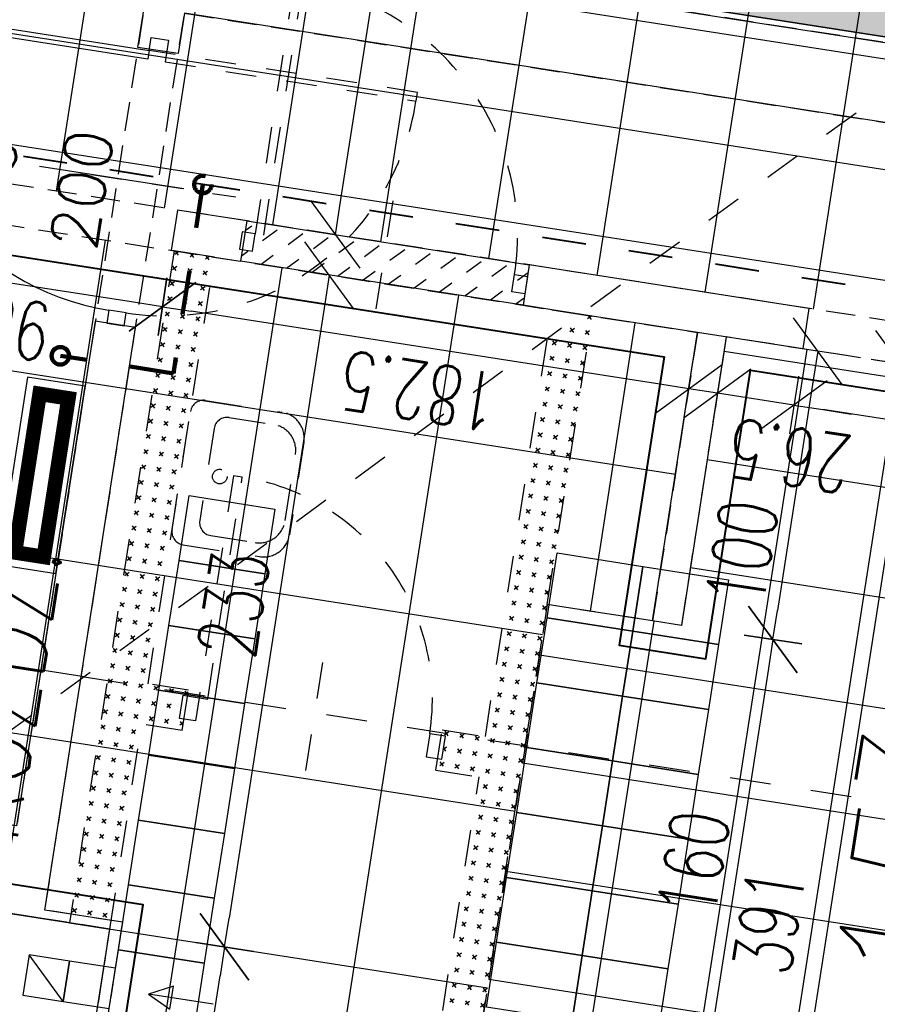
# Model space of a CAD drawing. Extents: x -38969 to 27108, y -24488 to 212598.
# Tile 230 of 256: x -7746 to -7452, y 40380 to 40717. Entities that reach past the tile are written whole.
import ezdxf
from ezdxf import colors
from ezdxf.entities.mleader import LeaderData, LeaderLine
from ezdxf.enums import TextEntityAlignment as Align
from ezdxf.math import Vec2, Vec3

# ---------------------------------------------------------------- set-up
doc = ezdxf.new("R2010")
doc.units = 0
doc.header["$LTSCALE"] = 100
doc.header["$MEASUREMENT"] = 0
for name, pattern in [('0.5_0.5', [1, 0.5, -0.5]), ('0.7_0.7', [1.4, 0.7, -0.7]), ('DASHED22', [0.15, 0.1, -0.05])]:
    doc.linetypes.add(name, pattern=pattern)
doc.layers.get('0').update_dxf_attribs({"linetype": 'CONTINUOUS'})
doc.layers.get('DEFPOINTS').update_dxf_attribs({"linetype": 'CONTINUOUS'})
for name, color, linetype in [('F_0-DIM', 6, 'CONTINUOUS'), ('F_0-MEBLE', 5, 'CONTINUOUS'), ('F_0-MUR', 3, 'CONTINUOUS'), ('F_0-MUR istn', 200, 'CONTINUOUS'), ('F_0-MUW', 1, 'CONTINUOUS'), ('F_0-MUW pochylnia do rozb', 1, 'CONTINUOUS'), ('F_0-NR POM', 3, 'CONTINUOUS'), ('F_0-POW', 123, 'DASHED22'), ('F_0-STOLARKA', 6, 'CONTINUOUS'), ('F_0-WENTYLACJA', 2, 'CONTINUOUS'), ('F_1-DIM100', 6, 'CONTINUOUS'), ('F_1-HAT', 6, 'CONTINUOUS'), ('F_1-mur', 3, 'CONTINUOUS'), ('F_1-MUR istn', 200, 'CONTINUOUS'), ('F_1-MUR wyburzany', 252, 'CONTINUOUS'), ('F_1-MUW', 1, 'CONTINUOUS'), ('F_1-MUW pochylnia do rozb', 1, 'CONTINUOUS'), ('F_1-NR POM', 3, 'CONTINUOUS'), ('F_1-PLYTKI', 140, 'CONTINUOUS'), ('F_1-POMOCNICZA', 2, 'CONTINUOUS'), ('F_1-POW', 2, 'DASHED22'), ('F_1-POW pos', 2, 'DASHED22'), ('F_1-sufit podw', 252, 'CONTINUOUS'), ('F_1-TXT', 123, 'CONTINUOUS'), ('F_1-WYKONCZENIE ŚCIANY', 140, 'CONTINUOUS'), ('t_1-TXT', 123, 'CONTINUOUS')]:
    doc.layers.add(name, color=color, linetype=linetype)
doc.layers.add('F_0-MUR wyburzany', color=7, linetype='CONTINUOUS', true_color=0x888b74)
doc.layers.add('F_0-zw', color=7, linetype='CONTINUOUS', true_color=0x2424ff)
doc.styles.add('ROMANS', font='ROMANS.shx', dxfattribs={"width": 0.8})
doc.styles.get("Standard").update_dxf_attribs({"font": 'romans.shx', "width": 0.7})
doc.linetypes.add('FENCELINE2', pattern='A,0.25,-0.1,[132,ltypeshp.shx,S=0.1,R=0,X=-0.1,Y=0],-0.1,1', length=1.45)
doc.dimstyles.new('DIM100', dxfattribs={"dimscale": 10, "dimtxt": 2, "dimasz": 1, "dimexe": 0, "dimexo": 0, "dimgap": 0.5, "dimtad": 1, "dimdec": 4, "dimrnd": 0.5, "dimdsep": 46, "dimtxsty": 'Standard', "dimblk1": 'TICK1', "dimblk2": 'TICK1', "dimsah": 1, "dimcen": 0, "dimse1": 1, "dimse2": 1, "dimclrd": 6, "dimclre": 6, "dimclrt": 123, "dimadec": 0, "dimazin": 0, "dimtfac": 1, "dimtdec": 4, "dimtmove": 2, "dimatfit": 3, "dimldrblk": 'TICK1', "dimfxl": 1, "dimtolj": 1, "dimarcsym": 0})

# ---------------------------------------------------------------- blocks, each defined once
blk = doc.blocks.new('TICK1')
at = {"color": 0}
for p, q in [((-1, -1), (1, 1)), ((0, -1), (0, 1)), ((0, 0), (-1, 0))]:
    blk.add_line(p, q, dxfattribs=at)
blk = doc.blocks.new('*D1580')
at = {"layer": 'DEFPOINTS', "color": 0}
for p in [(-7477.19, 40604.51), (-7379.37, 40589.27), (-7480.19, 40585.21)]:
    blk.add_point(p, dxfattribs=at)
at = {"layer": 'F_1-DIM100', "color": 6, "lineweight": -2, "transparency": 16777216}
blk.add_line((-7392.25, 40571.51), (-7470.31, 40583.67), dxfattribs=at)
at = {"layer": 'F_1-DIM100', "color": 6, "lineweight": -2, "transparency": 16777216, "xscale": 10, "yscale": 10, "zscale": 10}
for p, rotation in [((-7480.19, 40585.21), 171.1447089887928), ((-7382.37, 40569.97), 351.1447089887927)]:
    blk.add_blockref('TICK1', p, dxfattribs=dict(at, rotation=rotation))
at = {"layer": 'F_1-DIM100', "color": 123, "transparency": 16777216, "insert": (-7433.59, 40562.77), "char_height": 20, "attachment_point": 5, "rotation": 171.1447}
blk.add_mtext('\\A1;99', dxfattribs=at)
blk = doc.blocks.new('*D1581')
at = {"layer": 'DEFPOINTS', "color": 0}
for p in [(-7693.58, 40638.22), (-7696.58, 40618.93), (-7513.25, 40610.13)]:
    blk.add_point(p, dxfattribs=at)
at = {"layer": 'F_1-DIM100', "color": 6, "lineweight": -2, "transparency": 16777216}
blk.add_line((-7526.14, 40592.37), (-7686.7, 40617.39), dxfattribs=at)
at = {"layer": 'F_1-DIM100', "color": 6, "lineweight": -2, "transparency": 16777216, "xscale": 10, "yscale": 10, "zscale": 10}
for p, rotation in [((-7696.58, 40618.93), 171.1447089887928), ((-7516.26, 40590.83), 351.1447089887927)]:
    blk.add_blockref('TICK1', p, dxfattribs=dict(at, rotation=rotation))
at = {"layer": 'F_1-DIM100', "color": 123, "transparency": 16777216, "insert": (-7608.73, 40590.06), "char_height": 20, "attachment_point": 5, "rotation": 171.1447}
blk.add_mtext('\\A1;182.5', dxfattribs=at)
blk = doc.blocks.new('*D1582')
at = {"layer": 'DEFPOINTS', "color": 0}
for p in [(-7790.41, 40653.31), (-7693.58, 40638.22), (-7793.42, 40634.01)]:
    blk.add_point(p, dxfattribs=at)
at = {"layer": 'F_1-DIM100', "color": 6, "lineweight": -2, "transparency": 16777216}
blk.add_line((-7706.46, 40620.46), (-7783.53, 40632.47), dxfattribs=at)
at = {"layer": 'F_1-DIM100', "color": 6, "lineweight": -2, "transparency": 16777216, "xscale": 10, "yscale": 10, "zscale": 10}
for p, rotation in [((-7793.42, 40634.01), 171.1447089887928), ((-7696.58, 40618.93), 351.1447089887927)]:
    blk.add_blockref('TICK1', p, dxfattribs=dict(at, rotation=rotation))
at = {"layer": 'F_1-DIM100', "color": 123, "transparency": 16777216, "insert": (-7747.31, 40611.65), "char_height": 20, "attachment_point": 5, "rotation": 171.1447}
blk.add_mtext('\\A1;98', dxfattribs=at)
blk = doc.blocks.new('*D1618')
at = {"layer": 'DEFPOINTS', "color": 0}
for p in [(-7927.48, 40897.32), (-7936.18, 40841.48), (-6639.02, 40696.58)]:
    blk.add_point(p, dxfattribs=at)
at = {"layer": 'F_1-DIM100', "color": 6, "lineweight": -2, "transparency": 16777216}
blk.add_line((-6657.6, 40642.28), (-7926.3, 40839.94), dxfattribs=at)
at = {"layer": 'F_1-DIM100', "color": 6, "lineweight": -2, "transparency": 16777216, "xscale": 10, "yscale": 10, "zscale": 10}
for p, rotation in [((-7936.18, 40841.48), 171.1447089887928), ((-6647.72, 40640.74), 351.1447089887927)]:
    blk.add_blockref('TICK1', p, dxfattribs=dict(at, rotation=rotation))
at = {"layer": 'F_1-DIM100', "color": 123, "transparency": 16777216, "insert": (-7294.26, 40726.29), "char_height": 20, "attachment_point": 5, "rotation": 171.1447}
blk.add_mtext('\\A1;1304', dxfattribs=at)
blk = doc.blocks.new('*D1620')
at = {"layer": 'DEFPOINTS', "color": 0}
for p in [(-7714.62, 40405.69), (-7675.32, 40399.57), (-7731.56, 40297)]:
    blk.add_point(p, dxfattribs=at)
at = {"layer": 'F_1-DIM100', "color": 6, "lineweight": -2, "transparency": 16777216}
blk.add_line((-7690.72, 40300.76), (-7676.86, 40389.69), dxfattribs=at)
at = {"layer": 'F_1-DIM100', "color": 6, "lineweight": -2, "transparency": 16777216, "xscale": 10, "yscale": 10, "zscale": 10}
for p, rotation in [((-7675.32, 40399.57), 81.14470898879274), ((-7692.26, 40290.88), 261.1447089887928)]:
    blk.add_blockref('TICK1', p, dxfattribs=dict(at, rotation=rotation))
at = {"layer": 'F_1-DIM100', "color": 123, "transparency": 16777216, "insert": (-7698.61, 40347.53), "char_height": 20, "attachment_point": 5, "rotation": 81.1447}
blk.add_mtext('\\A1;110', dxfattribs=at)
blk = doc.blocks.new('*D1621')
at = {"layer": 'DEFPOINTS', "color": 0}
for p in [(-7636, 40851.91), (-7605.59, 40847.17), (-7667.71, 40648.36)]:
    blk.add_point(p, dxfattribs=at)
at = {"layer": 'F_1-DIM100', "color": 6, "lineweight": -2, "transparency": 16777216}
blk.add_line((-7635.76, 40653.5), (-7607.13, 40837.29), dxfattribs=at)
at = {"layer": 'F_1-DIM100', "color": 6, "lineweight": -2, "transparency": 16777216, "xscale": 10, "yscale": 10, "zscale": 10}
for p, rotation in [((-7605.59, 40847.17), 81.14470898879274), ((-7637.3, 40643.62), 261.1447089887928)]:
    blk.add_blockref('TICK1', p, dxfattribs=dict(at, rotation=rotation))
at = {"layer": 'F_1-DIM100', "color": 123, "transparency": 16777216, "insert": (-7636.27, 40747.7), "char_height": 20, "attachment_point": 5, "rotation": 81.1447}
blk.add_mtext('\\A1;206', dxfattribs=at)
blk = doc.blocks.new('*D1624')
at = {"layer": 'DEFPOINTS', "color": 0}
for p in [(-7549.32, 40615.75), (-7443.82, 40599.31), (-7609.51, 40229.41)]:
    blk.add_point(p, dxfattribs=at)
at = {"layer": 'F_1-DIM100', "color": 6, "lineweight": -2, "transparency": 16777216}
blk.add_line((-7502.47, 40222.85), (-7445.36, 40589.43), dxfattribs=at)
at = {"layer": 'F_1-DIM100', "color": 6, "lineweight": -2, "transparency": 16777216, "xscale": 10, "yscale": 10, "zscale": 10}
for p, rotation in [((-7443.82, 40599.31), 81.14470898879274), ((-7504.01, 40212.97), 261.1447089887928)]:
    blk.add_blockref('TICK1', p, dxfattribs=dict(at, rotation=rotation))
at = {"layer": 'F_1-DIM100', "color": 123, "transparency": 16777216, "insert": (-7488.74, 40408.45), "char_height": 20, "attachment_point": 5, "rotation": 81.1447}
blk.add_mtext('\\A1;391', dxfattribs=at)
blk = doc.blocks.new('DR_SYMB')
blk.add_attdef('SZER', text='', height=9).set_placement((0, 4), align=Align.CENTER)
blk.add_attdef('SYMB1', text='', height=11).set_placement((-29, 0), align=Align.MIDDLE_RIGHT)
blk.add_attdef('SYMB2', text='', height=11).set_placement((29, 0), align=Align.MIDDLE_LEFT)
blk.add_attdef('WYS', text='', height=9).set_placement((0, -4), align=Align.TOP_CENTER)
blk = doc.blocks.new('*D1686')
at = {"layer": 'DEFPOINTS', "color": 0}
for p in [(-7513.25, 40610.13), (-7528.65, 40511.32), (-7487.41, 40504.9)]:
    blk.add_point(p, dxfattribs=at)
at = {"layer": 'F_1-DIM100', "color": 6, "lineweight": -2, "transparency": 16777216}
blk.add_line((-7473.55, 40593.82), (-7485.87, 40514.78), dxfattribs=at)
at = {"layer": 'F_1-DIM100', "color": 6, "lineweight": -2, "transparency": 16777216, "xscale": 10, "yscale": 10, "zscale": 10}
for p, rotation in [((-7472.01, 40603.7), 81.14470898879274), ((-7487.41, 40504.9), 261.1447089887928)]:
    blk.add_blockref('TICK1', p, dxfattribs=dict(at, rotation=rotation))
at = {"layer": 'F_1-DIM100', "color": 123, "transparency": 16777216, "insert": (-7497.97, 40534.55), "char_height": 20, "attachment_point": 5, "rotation": 81.1447}
blk.add_mtext('\\A1;100', dxfattribs=at)
blk = doc.blocks.new('*D1687')
at = {"layer": 'DEFPOINTS', "color": 0}
for p in [(-7528.65, 40511.32), (-7589.35, 40358.8), (-7512.04, 40346.75)]:
    blk.add_point(p, dxfattribs=at)
at = {"layer": 'F_1-DIM100', "color": 6, "lineweight": -2, "transparency": 16777216}
blk.add_line((-7488.94, 40495.01), (-7510.5, 40356.63), dxfattribs=at)
at = {"layer": 'F_1-DIM100', "color": 6, "lineweight": -2, "transparency": 16777216, "xscale": 10, "yscale": 10, "zscale": 10}
for p, rotation in [((-7487.41, 40504.9), 81.14470898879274), ((-7512.04, 40346.75), 261.1447089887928)]:
    blk.add_blockref('TICK1', p, dxfattribs=dict(at, rotation=rotation))
at = {"layer": 'F_1-DIM100', "color": 123, "transparency": 16777216, "insert": (-7514.55, 40428.13), "char_height": 20, "attachment_point": 5, "rotation": 81.1447}
blk.add_mtext('\\A1;160', dxfattribs=at)
blk = doc.blocks.new('*D1688')
at = {"layer": 'DEFPOINTS', "color": 0}
for p in [(-7503.37, 40608.59), (-7477.19, 40604.51), (-7506.38, 40589.29)]:
    blk.add_point(p, dxfattribs=at)
at = {"layer": 'F_1-DIM100', "color": 6, "lineweight": -2, "transparency": 16777216}
for p, q in [((-7516.26, 40590.83), (-7526.14, 40592.37)), ((-7480.19, 40585.21), (-7506.38, 40589.29)), ((-7470.31, 40583.67), (-7460.43, 40582.13))]:
    blk.add_line(p, q, dxfattribs=at)
at = {"layer": 'F_1-DIM100', "color": 6, "lineweight": -2, "transparency": 16777216, "xscale": 10, "yscale": 10, "zscale": 10}
for p, rotation in [((-7506.38, 40589.29), 351.1447089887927), ((-7480.19, 40585.21), 171.1447089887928)]:
    blk.add_blockref('TICK1', p, dxfattribs=dict(at, rotation=rotation))
at = {"layer": 'F_1-DIM100', "color": 123, "transparency": 16777216, "insert": (-7481.65, 40567.73), "char_height": 20, "attachment_point": 5, "rotation": 171.1447}
blk.add_mtext('\\A1;26.5', dxfattribs=at)
blk = doc.blocks.new('*D1689')
at = {"layer": 'DEFPOINTS', "color": 0}
for p in [(-7678.76, 40635.91), (-7714.62, 40405.69), (-7675.32, 40399.57)]:
    blk.add_point(p, dxfattribs=at)
at = {"layer": 'F_1-DIM100', "color": 6, "lineweight": -2, "transparency": 16777216}
blk.add_line((-7640.99, 40619.91), (-7673.78, 40409.45), dxfattribs=at)
at = {"layer": 'F_1-DIM100', "color": 6, "lineweight": -2, "transparency": 16777216, "xscale": 10, "yscale": 10, "zscale": 10}
for p, rotation in [((-7639.45, 40629.79), 81.14470898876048), ((-7675.32, 40399.57), 261.1447089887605)]:
    blk.add_blockref('TICK1', p, dxfattribs=dict(at, rotation=rotation))
at = {"layer": 'F_1-DIM100', "color": 123, "transparency": 16777216, "insert": (-7672.21, 40516.99), "char_height": 20, "attachment_point": 5, "rotation": 81.1447}
blk.add_mtext('\\A1;233', dxfattribs=at)
blk = doc.blocks.new('*D1757')
at = {"layer": 'DEFPOINTS', "color": 0}
for p in [(-7691.09, 40797.07), (-7698.69, 40748.32), (-6960.59, 40633.33)]:
    blk.add_point(p, dxfattribs=at)
at = {"layer": 'F_0-DIM', "color": 6, "lineweight": -2, "transparency": 16777216}
blk.add_line((-6962.88, 40683.62), (-7681.21, 40795.53), dxfattribs=at)
at = {"layer": 'F_0-DIM', "color": 6, "lineweight": -2, "transparency": 16777216, "xscale": 10, "yscale": 10, "zscale": 10}
for p, rotation in [((-7691.09, 40797.07), 171.1447089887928), ((-6953, 40682.08), 351.1447089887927)]:
    blk.add_blockref('TICK1', p, dxfattribs=dict(at, rotation=rotation))
at = {"layer": 'F_0-DIM', "color": 123, "transparency": 16777216, "insert": (-7324.36, 40724.76), "char_height": 20, "attachment_point": 5, "rotation": 171.1447}
blk.add_mtext('\\A1;747', dxfattribs=at)
blk = doc.blocks.new('*D1759')
at = {"layer": 'DEFPOINTS', "color": 0}
for p in [(-7698.69, 40748.32), (-7805.8, 40450.26), (-7746.56, 40441.03)]:
    blk.add_point(p, dxfattribs=at)
at = {"layer": 'F_0-DIM', "color": 6, "lineweight": -2, "transparency": 16777216}
blk.add_line((-7759.46, 40747.67), (-7804.26, 40460.14), dxfattribs=at)
at = {"layer": 'F_0-DIM', "color": 6, "lineweight": -2, "transparency": 16777216, "xscale": 10, "yscale": 10, "zscale": 10}
for p, rotation in [((-7757.92, 40757.55), 81.14470898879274), ((-7805.8, 40450.26), 261.1447089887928)]:
    blk.add_blockref('TICK1', p, dxfattribs=dict(at, rotation=rotation))
at = {"layer": 'F_0-DIM', "color": 123, "transparency": 16777216, "insert": (-7796.68, 40606.21), "char_height": 20, "attachment_point": 5, "rotation": 81.1447}
blk.add_mtext('\\A1;311', dxfattribs=at)
blk = doc.blocks.new('DR_1190L1')
at = {"color": 7}
blk.add_line((-15, 45), (35, 45), dxfattribs=at)
blk.add_lwpolyline([(4, 0), (4, 3), (91, 3), (91, 0), (4, 0)])
blk.add_arc((4, 3), 87, 0, 90, dxfattribs=at)

msp = doc.modelspace()

# ---------------------------------------------------------------- hatches: boundary and pattern name
at = {"layer": 'F_1-HAT', "ltscale": 4}
h = msp.add_hatch(dxfattribs=at)
h.set_pattern_fill('DASH', color=256, scale=50, angle=135, style=0)
h.set_pattern_definition([(216.14471, (-5007.3667, 35088.722), (-1.360645, -8.7334784), [6.25, -6.25])])
h.paths.add_polyline_path([(-7667.70784, 40648.36107), (-7669.86299, 40634.52795), (-7573.03112, 40619.44188), (-7570.87597, 40633.27501)])
at = {"layer": 'F_1-MUR wyburzany'}
h = msp.add_hatch(dxfattribs=at)
h.set_pattern_fill('CROSS', color=256, scale=15, angle=45, style=0)
h.set_pattern_definition([(126.14471, (-5339.197, 36819.0257), (-5.240087, 0.816387), [1.875, -5.625]), (216.14471, (-5338.993, 36820.3357), (-0.816387, -5.240087), [1.875, -5.625])])
h.paths.add_polyline_path([(-7692.58884, 40638.06855), (-7714.29429, 40498.74923), (-7698.30602, 40510.4272), (-7678.75571, 40635.9134)])
h.paths.add_polyline_path([(-7714.29429, 40498.74923), (-7728.45672, 40407.84584), (-7714.6236, 40405.69069), (-7703.6939, 40475.84439), (-7689.86077, 40473.68924), (-7689.24502, 40477.64156), (-7690.72714, 40477.87247), (-7689.49562, 40485.77711), (-7688.0135, 40485.54621), (-7687.70562, 40487.52237), (-7701.53875, 40489.67752), (-7698.30602, 40510.4272)])
h.paths.add_polyline_path([(-7603.18226, 40360.95223), (-7589.34914, 40358.79708), (-7549.31719, 40615.74734), (-7553.26952, 40616.36309), (-7564.68971, 40608.02169), (-7585.93335, 40471.66661), (-7600.75456, 40473.9757), (-7601.06243, 40471.99954), (-7599.58031, 40471.76863), (-7600.81183, 40463.86399), (-7602.29395, 40464.09489), (-7602.90971, 40460.14257), (-7588.0885, 40457.83348)])
at = {"layer": 'F_1-PLYTKI'}
h = msp.add_hatch(dxfattribs=at)
h.set_pattern_fill('ANSI37', color=5, scale=300, angle=45)
h.set_pattern_definition([(171.1447, (-2226.997, 44330.714), (-5.77273, -37.05301), []), (261.1447, (-2226.997, 44330.714), (37.05301, -5.77273), [])])
h.paths.add_polyline_path([(-7927.48, 40897.31774), (-7959.19152, 40693.7732), (-6970.12315, 40539.67984), (-7016.70657, 40240.6781), (-7080.95953, 39828.26203), (-6781.57121, 39781.61839), (-6639.02331, 40696.58074)])
h = msp.add_hatch(dxfattribs=at)
h.set_pattern_fill('ANSI37', color=256, scale=490, angle=45)
h.set_pattern_definition([(171.145, (-7752.02, 40411.517), (-9.429, -60.52), []), (261.145, (-7752.02, 40411.517), (60.52, -9.429), [])])
h.paths.add_polyline_path([(-7961.34667, 40679.94007), (-7513.25226, 40610.12855), (-7528.6539, 40511.27113), (-7564.71883, 40516.88992), (-7602.13731, 40276.83874), (-7731.55693, 40297.00186), (-7714.6236, 40405.69069), (-7752.01947, 40411.51684), (-7779.57462, 40234.65047), (-8024.92089, 40272.87455)])
h = msp.add_hatch(dxfattribs=at)
h.set_pattern_fill('ANSI37', color=5, scale=300, angle=45)
h.set_pattern_definition([(171.1447, (-7298.985, 21519.59), (-5.77273, -37.05301), []), (261.1447, (-7298.985, 21519.59), (37.05301, -5.77273), [])])
h.paths.add_polyline_path([(-7503.3716, 40608.58918), (-7518.77323, 40509.73176), (-7564.71883, 40516.88992), (-7609.50751, 40229.40794), (-7369.404, 40192.00067), (-7309.21368, 40578.34006)])
at = {"layer": 'F_1-sufit podw'}
h = msp.add_hatch(dxfattribs=at)
h.set_pattern_fill('FLEX', color=10, scale=50, style=0)
h.set_pattern_definition([(81.14471, (-7298.985, 21519.59), (-12.351004, 1.924243), [12.5, -12.5]), (126.14471, (-7297.06, 21531.942), (-12.3510036, 1.9242427), [3.125, -11.4276695, 3.125, -17.6776695])])
h.paths.add_polyline_path([(-8502.92287, 40607.6989), (-8507.54105, 40578.05649), (-8487.20296, 40574.88789), (-8482.58478, 40604.5303)])
h.paths.add_polyline_path([(-8532.56528, 40612.31708), (-8524.09861, 40666.6615), (-8494.4562, 40662.04332), (-8502.92287, 40607.6989)])
h.paths.add_polyline_path([(-8460.58953, 40879.42098), (-8452.12286, 40933.7654), (-8481.76527, 40938.38358), (-8490.23194, 40884.03916)])
h.paths.add_polyline_path([(-8452.12286, 40933.7654), (-8447.50468, 40963.40781), (-8427.16659, 40960.2392), (-8431.78477, 40930.59679)])
h.paths.add_polyline_path([(-8120.94415, 40912.53083), (-8125.56233, 40882.88842), (-8079.61659, 40875.73024), (-8074.99841, 40905.37265)])
h.paths.add_polyline_path([(-8079.61659, 40875.73024), (-8105.47842, 40709.73275), (-8075.83601, 40705.11457), (-8049.97419, 40871.11206)])
h.paths.add_polyline_path([(-8054.90232, 40836.2046), (-8059.5205, 40806.56219), (-8043.71122, 40804.09916), (-8039.09303, 40833.74157)])
h.paths.add_polyline_path([(-6764.64547, 40604.82524), (-6760.02729, 40634.46765), (-7882.33995, 40809.31999), (-7886.95813, 40779.67759)])
h.paths.add_polyline_path([(-6849.07217, 39868.03957), (-6735.00307, 40600.20706), (-6764.64547, 40604.82524), (-6878.71458, 39872.65775)])
h.paths.add_polyline_path([(-6998.94126, 39100.96704), (-6903.03701, 39716.54106), (-6873.3946, 39711.92288), (-6969.29886, 39096.34886)])
h.paths.add_polyline_path([(-7436.39506, 39169.1208), (-7441.01324, 39139.47839), (-7003.55945, 39071.32464), (-6998.94126, 39100.96704)])
h.paths.add_polyline_path([(-7470.65565, 39144.09657), (-7501.59748, 38945.49243), (-7471.95507, 38940.87425), (-7441.01324, 39139.47839)])

# ---------------------------------------------------------------- linework, layer by layer
at = {"layer": 'F_0-MEBLE'}
for points in [[(-7661.52812, 40527.38079), (-7690.90344, 40531.95736), (-7687.4398, 40554.18917), (-7658.06448, 40549.6126)], [(-7664.99175, 40505.14898), (-7694.36708, 40509.72556), (-7690.90344, 40531.95736), (-7661.52812, 40527.38079)], [(-7535.42758, 40507.73477), (-7564.80291, 40512.31134), (-7561.33927, 40534.54315), (-7531.96395, 40529.96658)], [(-7506.05226, 40503.1582), (-7535.42758, 40507.73477), (-7531.96395, 40529.96658), (-7502.58862, 40525.39001)], [(-7538.89122, 40485.50297), (-7568.26654, 40490.07954), (-7564.80291, 40512.31134), (-7535.42758, 40507.73477)], [(-7668.45539, 40482.91718), (-7697.83071, 40487.49375), (-7694.36708, 40509.72556), (-7664.99175, 40505.14898)], [(-7509.5159, 40480.92639), (-7538.89122, 40485.50297), (-7535.42758, 40507.73477), (-7506.05226, 40503.1582)], [(-7542.35486, 40463.27116), (-7571.73018, 40467.84773), (-7568.26654, 40490.07954), (-7538.89122, 40485.50297)], [(-7671.91903, 40460.68537), (-7701.29435, 40465.26194), (-7697.83071, 40487.49375), (-7668.45539, 40482.91718)], [(-7512.97953, 40458.69459), (-7542.35486, 40463.27116), (-7538.89122, 40485.50297), (-7509.5159, 40480.92639)], [(-7545.81849, 40441.03935), (-7575.19382, 40445.61593), (-7571.73018, 40467.84773), (-7542.35486, 40463.27116)], [(-7675.38266, 40438.45356), (-7704.75799, 40443.03014), (-7701.29435, 40465.26194), (-7671.91903, 40460.68537)], [(-7516.44317, 40436.46278), (-7545.81849, 40441.03935), (-7542.35486, 40463.27116), (-7512.97953, 40458.69459)], [(-7549.28213, 40418.80755), (-7578.65745, 40423.38412), (-7575.19382, 40445.61593), (-7545.81849, 40441.03935)], [(-7678.8463, 40416.22176), (-7708.22163, 40420.79833), (-7704.75799, 40443.03014), (-7675.38266, 40438.45356)], [(-7519.90681, 40414.23098), (-7549.28213, 40418.80755), (-7545.81849, 40441.03935), (-7516.44317, 40436.46278)], [(-7682.30994, 40393.98995), (-7711.68526, 40398.56652), (-7708.22163, 40420.79833), (-7678.8463, 40416.22176)], [(-7552.74577, 40396.57574), (-7582.12109, 40401.15231), (-7578.65745, 40423.38412), (-7549.28213, 40418.80755)], [(-7523.37044, 40391.99917), (-7552.74577, 40396.57574), (-7549.28213, 40418.80755), (-7519.90681, 40414.23098)], [(-7556.2094, 40374.34393), (-7585.58473, 40378.92051), (-7582.12109, 40401.15231), (-7552.74577, 40396.57574)], [(-7685.77358, 40371.75815), (-7715.1489, 40376.33472), (-7711.68526, 40398.56652), (-7682.30994, 40393.98995)], [(-7526.83408, 40369.76736), (-7556.2094, 40374.34393), (-7552.74577, 40396.57574), (-7523.37044, 40391.99917)]]:
    msp.add_lwpolyline(points, close=True, dxfattribs=at)
at = {"layer": 'F_0-MUR', "color": 10, "linetype": '0.5_0.5', "const_width": 5}
msp.add_lwpolyline([(-7737.26539, 40533.19598), (-7728.79872, 40587.5404), (-7738.67952, 40589.07979), (-7747.14619, 40534.73538)], close=True, dxfattribs=at)
at = {"layer": 'F_0-MUR istn'}
for p, q in [((-7705.00074, 40707.81054), (-7698.68923, 40748.32183)), ((-7698.68923, 40748.32183), (-6960.59325, 40633.32909)), ((-7689.01247, 40719.48851), (-7691.16762, 40705.65539)), ((-6990.4397, 40610.65334), (-7689.01247, 40719.48851)), ((-7691.16762, 40705.65539), (-7705.00074, 40707.81054)), ((-7719.62499, 40613.94291), (-7746.56438, 40441.02886)), ((-7705.79186, 40611.78776), (-7719.62499, 40613.94291)), ((-7736.88762, 40412.19554), (-7705.79186, 40611.78776)), ((-7710.20946, 40408.03918), (-7736.88762, 40412.19554)), ((-7712.67249, 40392.22989), (-7710.20946, 40408.03918))]:
    msp.add_line(p, q, dxfattribs=at)
at = {"layer": 'F_0-MUR wyburzany', "linetype": '0.7_0.7', "ltscale": 0.15}
for p, q in [((-7695.19691, 40705.7771), (-7695.65873, 40702.81286)), ((-7609.23392, 40692.38437), (-7695.19691, 40705.7771)), ((-7695.65873, 40702.81286), (-7609.69574, 40689.42013)), ((-7609.69574, 40689.42013), (-7609.23392, 40692.38437)), ((-7720.89771, 40664.23834), (-7671.49369, 40656.54137))]:
    msp.add_line(p, q, dxfattribs=at)
msp.add_arc((-7695.65873, 40702.81286), 87, 261.144709, 351.144709, dxfattribs=at)
at = {"layer": 'F_0-MUW'}
msp.add_line((-7730.63692, 40380.8598), (-7742.3149, 40396.84807), dxfattribs=at)
msp.add_lwpolyline([(-7733.09469, 40527.48589), (-7723.08862, 40591.7111), (-7742.85023, 40594.78989), (-7752.85629, 40530.56467)], close=True, dxfattribs=at)
at = {"layer": 'F_0-MUW', "linetype": 'Continuous'}
for points in [[(-7742.3149, 40396.84807), (-7744.47005, 40383.01495), (-7730.63692, 40380.8598), (-7728.48177, 40394.69292)], [(-7728.48177, 40394.69292), (-7730.63692, 40380.8598), (-7714.82764, 40378.39677), (-7712.67249, 40392.22989)]]:
    msp.add_lwpolyline(points, close=True, dxfattribs=at)
at = {"layer": 'F_0-MUW pochylnia do rozb', "color": 253, "linetype": '0.5_0.5', "ltscale": 0.25, "true_color": 0x9b9897}
msp.add_lwpolyline([(-7418.51119, 40714.79172), (-7879.31614, 40378.21588), (-7909.03596, 40187.45532), (-7693.41055, 39892.24323)], dxfattribs=at)
at = {"layer": 'F_0-POW', "color": 1}
for points in [[(-7996.5487, 40479.97553), (-7917.42384, 40987.8488), (-6929.34355, 40833.90939), (-6876.69627, 41171.83284), (-6684.02061, 41141.81466), (-6926.47519, 39585.5882), (-7119.15085, 39615.60639), (-6960.59325, 40633.32909), (-7698.68923, 40748.32183), (-7746.56438, 40441.02886)], [(-7736.88762, 40412.19554), (-7689.01247, 40719.48851), (-6990.4397, 40610.65334), (-7028.00092, 40369.56175), (-7041.83404, 40371.71691), (-7080.93465, 40120.74451), (-7747.88885, 40224.65362), (-7743.88642, 40250.3437), (-7761.67187, 40253.11461), (-7747.81732, 40342.04184), (-7721.13915, 40337.88548), (-7710.20946, 40408.03918)]]:
    msp.add_lwpolyline(points, close=True, dxfattribs=at)
at = {"layer": 'F_0-STOLARKA'}
for points in [[(-7694.50418, 40710.22347), (-7695.19691, 40705.7771), (-7701.12539, 40706.70074), (-7700.43266, 40711.1471)], [(-7709.74418, 40612.40352), (-7709.05146, 40616.84988), (-7714.97994, 40617.77351), (-7715.67267, 40613.32715)]]:
    msp.add_lwpolyline(points, close=True, dxfattribs=at)
at = {"layer": 'F_0-WENTYLACJA', "ltscale": 0.15}
msp.add_lwpolyline([(-7679.15844, 40379.92408), (-7701.34206, 40383.38021), (-7694.05317, 40378.19637), (-7692.82166, 40386.10101), (-7701.34206, 40383.38021)], dxfattribs=at)
at = {"layer": 'F_0-zw', "color": 172, "linetype": '0.5_0.5', "lineweight": 100, "ltscale": 0.3, "true_color": 0x0606e5}
msp.add_lwpolyline([(-7682.74031, 40660.82371), (-7692.82694, 40596.08136), (-7731.58757, 40602.12013)], dxfattribs=at)
msp.add_circle((-7682.74031, 40660.82371), 3, dxfattribs=at)
at = {"layer": 'F_0-zw', "color": 172, "lineweight": 100, "true_color": 0x0606e5}
msp.add_circle((-7731.58757, 40602.12013), 3, dxfattribs=at)
at = {"layer": 'F_1-mur'}
for p, q in [((-7667.70784, 40648.36107), (-7570.87597, 40633.27501)), ((-7678.75571, 40635.9134), (-7692.58884, 40638.06855)), ((-7573.03112, 40619.44188), (-7669.86299, 40634.52795)), ((-7549.31719, 40615.74734), (-7563.15032, 40617.90249))]:
    msp.add_line(p, q, dxfattribs=at)
for points in [[(-7503.3716, 40608.58918), (-7518.77323, 40509.73176), (-7528.6539, 40511.27113), (-7513.25226, 40610.12855)], [(-7728.45672, 40407.84584), (-7714.6236, 40405.69069)]]:
    msp.add_lwpolyline(points, dxfattribs=at)
at = {"layer": 'F_1-MUR istn'}
for p, q in [((-7691.42176, 40652.05562), (-7693.57692, 40638.22249)), ((-7667.70784, 40648.36107), (-7691.42176, 40652.05562)), ((-7667.70784, 40648.36107), (-7669.86299, 40634.52795)), ((-7692.58884, 40638.06855), (-7693.57692, 40638.22249)), ((-7678.75571, 40635.9134), (-7669.86299, 40634.52795)), ((-7570.87597, 40633.27501), (-7573.03112, 40619.44188)), ((-7475.03218, 40618.34288), (-7570.87597, 40633.27501)), ((-7563.15032, 40617.90249), (-7573.03112, 40619.44188)), ((-7475.03218, 40618.34288), (-7477.18733, 40604.50976)), ((-7477.18733, 40604.50976), (-7549.31719, 40615.74734)), ((-7728.45672, 40407.84584), (-7752.17065, 40411.54039)), ((-7728.63208, 40315.77539), (-7714.6236, 40405.69069))]:
    msp.add_line(p, q, dxfattribs=at)
at = {"layer": 'F_1-MUW'}
msp.add_line((-7730.63692, 40380.8598), (-7742.3149, 40396.84807), dxfattribs=at)
at = {"layer": 'F_1-MUW', "linetype": 'Continuous'}
msp.add_lwpolyline([(-7742.3149, 40396.84807), (-7744.47005, 40383.01495), (-7730.63692, 40380.8598), (-7728.48177, 40394.69292)], close=True, dxfattribs=at)
at = {"layer": 'F_1-MUW pochylnia do rozb', "color": 253, "linetype": '0.5_0.5', "ltscale": 0.25, "true_color": 0x9b9897}
for p, q in [((-7651.47258, 40729.83295), (-7664.86531, 40643.86996)), ((-7661.90107, 40643.40814), (-7648.50834, 40729.37113)), ((-7623.32655, 40618.16916), (-7615.62958, 40667.57318)), ((-7692.58884, 40638.06855), (-7728.45672, 40407.84584)), ((-7701.53875, 40489.67752), (-7678.75571, 40635.9134)), ((-7585.93335, 40471.66661), (-7563.15032, 40617.90249)), ((-7603.19599, 40269.91924), (-7549.31719, 40615.74734)), ((-7681.84853, 40586.82944), (-7655.615, 40582.74235)), ((-7693.30684, 40542.51511), (-7686.98762, 40583.07581)), ((-7673.75504, 40580.96361), (-7658.5139, 40578.5891)), ((-7678.89413, 40577.20998), (-7683.8125, 40545.64082)), ((-7648.10773, 40572.46417), (-7653.04149, 40540.7962)), ((-7654.53955, 40545.63448), (-7651.00664, 40568.31092)), ((-7680.05886, 40540.50173), (-7664.81772, 40538.12721)), ((-7689.5532, 40537.37602), (-7663.31967, 40533.28893)), ((-7647.46282, 40459.99935), (-7639.76585, 40509.40336)), ((-7687.70562, 40487.52237), (-7701.53875, 40489.67752)), ((-7689.86077, 40473.68924), (-7687.70562, 40487.52237)), ((-7714.6236, 40405.69069), (-7703.6939, 40475.84439)), ((-7689.86077, 40473.68924), (-7703.6939, 40475.84439)), ((-7602.90971, 40460.14257), (-7600.75456, 40473.9757)), ((-7600.75456, 40473.9757), (-7585.93335, 40471.66661)), ((-7585.93335, 40471.66661), (-7585.93335, 40471.66661)), ((-7615.95154, 40278.99095), (-7588.0885, 40457.83348)), ((-7602.90971, 40460.14257), (-7588.0885, 40457.83348))]:
    msp.add_line(p, q, dxfattribs=at)
at = {"layer": 'F_1-MUW pochylnia do rozb'}
for p, q in [((-7678.75571, 40635.9134), (-7692.58884, 40638.06855)), ((-7563.15032, 40617.90249), (-7549.31719, 40615.74734)), ((-7714.6236, 40405.69069), (-7728.45672, 40407.84584))]:
    msp.add_line(p, q, dxfattribs=at)
at = {"layer": 'F_1-MUW pochylnia do rozb', "color": 253, "linetype": '0.5_0.5', "ltscale": 0.25, "true_color": 0x9b9897}
for points in [[(-7418.51119, 40714.79172), (-7879.31614, 40378.21588), (-7909.03596, 40187.45532), (-7693.41055, 39892.24323)], [(-7684.06118, 40484.93045), (-7681.09694, 40484.46863), (-7669.2436, 40560.55081), (-7672.20784, 40561.01263), (-7684.06118, 40484.93045)]]:
    msp.add_lwpolyline(points, dxfattribs=at)
for points in [[(-7670.23531, 40638.63421), (-7665.78895, 40637.94148), (-7664.86531, 40643.86996), (-7669.31168, 40644.56269)], [(-7572.41536, 40623.3942), (-7576.86172, 40624.08693), (-7575.93809, 40630.01541), (-7571.49173, 40629.32269)], [(-7689.49562, 40485.77711), (-7684.06118, 40484.93045), (-7685.29269, 40477.02581), (-7690.72714, 40477.87247)], [(-7599.58031, 40471.76863), (-7605.01476, 40472.61529), (-7606.24627, 40464.71065), (-7600.81183, 40463.86399)]]:
    msp.add_lwpolyline(points, close=True, dxfattribs=at)
msp.add_circle((-7676.95636, 40560.74037), 2.5, dxfattribs=at)
for centre, radius, start, end in [((-7661.90107, 40643.40814), 87, 351.144709, 81.144709), ((-7682.54126, 40582.38308), 4.5, 81.144709, 171.144709), ((-7657.00046, 40573.84963), 9, 351.144709, 81.144709), ((-7674.44777, 40576.51725), 4.5, 81.144709, 171.144709), ((-7659.89936, 40569.69638), 9, 351.144709, 81.144709), ((-7681.09694, 40484.46863), 77, 351.144709, 81.144709), ((-7679.36613, 40544.94809), 4.5, 171.144709, 261.144709), ((-7663.43227, 40547.01993), 9, 261.144709, 351.144709), ((-7688.86047, 40541.82238), 4.5, 171.144709, 261.144709), ((-7661.93421, 40542.18165), 9, 261.144709, 351.144709)]:
    msp.add_arc(centre, radius, start, end, dxfattribs=at)
at = {"layer": 'F_1-PLYTKI', "color": 1}
for points in [[(-6878.71458, 39872.65775), (-6764.64547, 40604.82524), (-7886.95813, 40779.67759), (-7882.33995, 40809.31999), (-6730.38488, 40629.84947), (-6848.30248, 39872.97997), (-6849.07217, 39868.03957)], [(-6764.64547, 40604.82524), (-6760.02729, 40634.46765), (-7882.33995, 40809.31999), (-7886.95813, 40779.67759)]]:
    msp.add_lwpolyline(points, close=True, dxfattribs=at)
at = {"layer": 'F_1-POMOCNICZA', "linetype": '0.7_0.7', "ltscale": 0.2}
for q in [(-7984.28365, 40532.71611), (-6736.33824, 40338.29063)]:
    msp.add_line((-7723.43045, 40492.0761), q, dxfattribs=at)
at = {"layer": 'F_1-POW', "color": 1}
for points in [[(-6959.03908, 39809.26726), (-6894.78611, 40221.68332), (-7016.70657, 40240.6781), (-6970.12315, 40539.67984), (-7959.19152, 40693.7732), (-7927.48, 40897.31774), (-6639.02331, 40696.58074), (-6781.57121, 39781.61839)], [(-7961.34667, 40679.94007), (-7513.25226, 40610.12855), (-7528.6539, 40511.27113), (-7564.71883, 40516.88992), (-7593.76435, 40330.58166), (-7723.18397, 40350.74478), (-7714.6236, 40405.69069), (-7752.01947, 40411.51684), (-7760.42867, 40356.54737), (-8005.77494, 40394.77145)], [(-7503.3716, 40608.58918), (-7518.77323, 40509.73176), (-7564.71883, 40516.88992), (-7593.74546, 40330.57872), (-7353.64195, 40293.17144), (-7309.21368, 40578.34006)]]:
    msp.add_lwpolyline(points, close=True, dxfattribs=at)
at = {"layer": 'F_1-POW pos'}
for points in [[(-7080.95953, 39828.26203), (-7016.70657, 40240.6781), (-7016.70657, 40240.6781), (-6970.12315, 40539.67984), (-7959.19152, 40693.7732), (-7927.48, 40897.31774), (-6639.02331, 40696.58074), (-6781.57121, 39781.61839)], [(-7961.34667, 40679.94007), (-7513.25226, 40610.12855), (-7528.6539, 40511.27113), (-7564.71883, 40516.88992), (-7602.13731, 40276.83874), (-7731.55693, 40297.00186), (-7714.6236, 40405.69069), (-7752.01947, 40411.51684), (-7779.57462, 40234.65047), (-8024.92089, 40272.87455)], [(-7961.34667, 40679.94007), (-7513.25226, 40610.12855), (-7528.6539, 40511.27113), (-7564.71883, 40516.88992), (-7602.13731, 40276.83874), (-7731.55693, 40297.00186), (-7714.6236, 40405.69069), (-7752.01947, 40411.51684), (-7779.57462, 40234.65047), (-8024.92089, 40272.87455)], [(-7503.3716, 40608.58918), (-7518.77323, 40509.73176), (-7564.71883, 40516.88992), (-7609.50751, 40229.40794), (-7369.404, 40192.00067), (-7309.21368, 40578.34006)]]:
    msp.add_lwpolyline(points, close=True, dxfattribs=at)
at = {"layer": 'F_1-WYKONCZENIE ŚCIANY', "color": 3, "linetype": '0.5_0.5', "lineweight": 40, "ltscale": 0.3, "true_color": 0x19f10e}
msp.add_lwpolyline([(-7068.52586, 39836.44555), (-7004.27289, 40248.86161), (-7005.28637, 40249.01951), (-6958.70296, 40548.02125), (-7947.77133, 40702.11461), (-7919.13859, 40885.89754), (-6650.4435, 40688.23933), (-6789.91261, 39793.03859)], close=True, dxfattribs=at)
at = {"layer": 'F_1-WYKONCZENIE ŚCIANY', "color": 184, "linetype": 'FENCELINE2', "lineweight": 40, "ltscale": 0.3, "true_color": 0x190fa9}
msp.add_lwpolyline([(-7610.59047, 40374.7778), (-7623.75438, 40290.32724), (-7720.13673, 40305.34327), (-7703.2034, 40414.0321), (-7760.36088, 40422.93703), (-7787.91603, 40246.07066), (-8013.49703, 40281.21538), (-7953.00893, 40668.52045), (-7524.67246, 40601.78714), (-7540.0741, 40502.92973), (-7510.43182, 40498.31156), (-7495.03019, 40597.16898), (-7320.63388, 40569.99865), (-7377.7454, 40203.42086), (-7598.08731, 40237.74935), (-7577.54096, 40369.6288), (-7610.59047, 40374.7778)], dxfattribs=at)

# ---------------------------------------------------------------- block references
at = {"layer": 'F_0-STOLARKA', "rotation": 171.1447089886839}
msp.add_blockref('DR_1190L1', (-7697.17307, 40706.08498), dxfattribs=at)
at = {"layer": 'F_1-TXT'}
ref = msp.add_blockref('DR_SYMB', (-7740.02386, 40661.65178), dxfattribs=dict(at, xscale=1.999999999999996, yscale=1.999999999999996, zscale=1.999999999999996, rotation=81.14470898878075))
ref.add_attrib('SZER', '90', dxfattribs={"layer": '0', "height": 16, "rotation": 81.144709}).set_placement((-7747.9285, 40662.88329), align=Align.CENTER)
ref.add_attrib('WYS', '200', dxfattribs={"layer": '0', "height": 16, "rotation": 81.144709}).set_placement((-7732.11922, 40660.42026), align=Align.TOP_CENTER)

# ---------------------------------------------------------------- texts
at = {"layer": 'F_0-NR POM', "color": 3, "style": 'ROMANS', "width": 0.8}
msp.add_text('3', height=40, rotation=81.144709, dxfattribs=at).set_placement((-7420.47633, 40443.99707))
at = {"layer": 'F_1-NR POM', "color": 3, "style": 'ROMANS', "width": 0.8}
msp.add_text('1.15', height=50, rotation=81.144709, dxfattribs=at).set_placement((-7425.50224, 40329.19245))
at = {"layer": 'F_1-TXT', "width": 0.7}
msp.add_text('ROZDZ.', height=30, rotation=81.144709, dxfattribs=at).set_placement((-7746.58705, 40434.32669))

# ---------------------------------------------------------------- dimensions: what is measured, and where the dimension line sits
at = {"layer": 'F_0-DIM'}
for base, p1, p2, angle, picture, middle in [((-7691.09393, 40797.07323), (-6960.59325, 40633.32909), (-7698.68923, 40748.32183), 171.144709, '*D1757', (-7324.35503, 40724.75565)), ((-7805.79943, 40450.25747), (-7698.68923, 40748.32183), (-7746.56438, 40441.02886), 81.144709, '*D1759', (-7796.68305, 40606.21305))]:
    dim = msp.add_linear_dim(base=base, p1=p1, p2=p2, angle=angle, dimstyle='DIM100', dxfattribs=at)
    dim.commit()
    dim.dimension.update_dxf_attribs({"geometry": picture, "text_midpoint": middle})
at = {"layer": 'F_1-DIM100'}
for base, p1, p2, angle, picture, middle in [((-7936.17926, 40841.4804), (-6639.02331, 40696.58074), (-7927.48, 40897.31774), 171.144709, '*D1618', (-7294.26001, 40726.2907)), ((-7605.58818, 40847.16813), (-7667.70784, 40648.36107), (-7635.99632, 40851.90561), 81.144709, '*D1621', (-7636.26514, 40747.70495)), ((-7793.41523, 40634.01127), (-7693.57692, 40638.22249), (-7790.40878, 40653.30855), 171.144709, '*D1582', (-7747.30839, 40611.64704)), ((-7675.32273, 40399.56776), (-7678.75571, 40635.9134), (-7714.6236, 40405.69069), 261.144709, '*D1689', (-7672.20999, 40516.9882)), ((-7696.58336, 40618.92521), (-7513.25226, 40610.12855), (-7693.57692, 40638.22249), 171.144709, '*D1581', (-7608.73013, 40590.05703)), ((-7443.82052, 40599.31133), (-7609.50751, 40229.40794), (-7549.31719, 40615.74734), 81.144709, '*D1624', (-7488.73688, 40408.45072)), ((-7480.19378, 40585.21248), (-7379.36738, 40589.26976), (-7477.18733, 40604.50976), 171.144709, '*D1580', (-7433.5929, 40562.77127)), ((-7512.04352, 40346.75314), (-7528.64621, 40511.32052), (-7589.34914, 40358.79708), 81.144709, '*D1687', (-7514.54573, 40428.13334)), ((-7675.32273, 40399.56776), (-7731.55693, 40297.00186), (-7714.6236, 40405.69069), 81.144709, '*D1620', (-7698.6106, 40347.53243))]:
    dim = msp.add_linear_dim(base=base, p1=p1, p2=p2, angle=angle, dimstyle='DIM100', dxfattribs=at)
    dim.commit()
    dim.dimension.update_dxf_attribs({"geometry": picture, "text_midpoint": middle})
for base, p1, p2, angle, picture, middle in [((-7487.40552, 40504.89537), (-7513.25226, 40610.12855), (-7528.64621, 40511.32052), 81.144709, '*D1686', (-7497.96646, 40534.54957)), ((-7506.37805, 40589.29189), (-7477.18733, 40604.50976), (-7503.3716, 40608.58918), 171.144709, '*D1688', (-7481.64781, 40567.7279))]:
    dim = msp.add_linear_dim(base=base, p1=p1, p2=p2, angle=angle, dimstyle='DIM100', dxfattribs=at)
    dim.commit()
    dim.dimension.update_dxf_attribs({"geometry": picture, "text_midpoint": middle, "dimtype": 160})

# ---------------------------------------------------------------- leaders
at = {"layer": 't_1-TXT', "ltscale": 0.6}
ml = msp.add_multileader_mtext('Standard', dxfattribs=at)
ml.set_content('ppp=297,30', color=256)
ml.set_leader_properties()
ml.build(insert=Vec2(0, 0))
ml.multileader.update_dxf_attribs({"dogleg_length": 0.36, "arrow_head_size": 0.09})
ctx = ml.context
ctx.base_point, ctx.char_height, ctx.arrow_head_size, ctx.landing_gap_size, ctx.plane_origin, ctx.plane_x_axis, ctx.plane_y_axis = Vec3(-32072.77193, 59913.30266), 100, 0.09, 0.045, Vec3(-30900.37988, 64272.54371), Vec3(0.081927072, 0.996638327), Vec3(-0.996638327, 0.081927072)
notes = []
notes.append((ctx, [(0, (0, 0, 0), (0, 0), (1, 0), 1, [])]))
ctx.mtext.insert, ctx.mtext.text_direction, ctx.mtext.rotation, ctx.mtext.flow_direction = Vec3(-32139.2108, 59918.80931), Vec3(0.081927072, 0.996638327), 1.488777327, 5
ml = msp.add_multileader_mtext('Standard', dxfattribs=at)
ml.set_content('1kond.', color=256)
ml.set_leader_properties()
ml.build(insert=Vec2(0, 0))
ml.multileader.update_dxf_attribs({"dogleg_length": 0.36, "arrow_head_size": 0.09})
ctx = ml.context
ctx.base_point, ctx.char_height, ctx.arrow_head_size, ctx.landing_gap_size, ctx.plane_origin, ctx.plane_x_axis, ctx.plane_y_axis = Vec3(-32578.38797, 60152.18437), 100, 0.09, 0.045, Vec3(-31833.25262, 57759.6945), Vec3(0.085898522, 0.996303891), Vec3(-0.996303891, 0.085898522)
ctx.text_align_type = 2
notes.append((ctx, [(0, (0, 0, 0), (0, 0), (1, 0), 1, [])]))
ctx.mtext.insert, ctx.mtext.text_direction, ctx.mtext.rotation, ctx.mtext.alignment, ctx.mtext.flow_direction = Vec3(-32597.43945, 60513.29581), Vec3(0.085898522, 0.996303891), 1.484791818, 3, 5
for ctx, leaders in notes:
    for number, flags, end, landing, length, lines in leaders:
        leader = LeaderData()
        leader.index, (leader.has_last_leader_line, leader.has_dogleg_vector, leader.attachment_direction) = number, flags
        leader.last_leader_point, leader.dogleg_vector, leader.dogleg_length = Vec3(end), Vec3(landing), length
        for number, points, colour, breaks in lines:
            line = LeaderLine()
            line.index, line.vertices, line.color, line.breaks = number, Vec3.list(points), colors.encode_raw_color(colour), breaks
            leader.lines.append(line)
        ctx.leaders.append(leader)

doc.saveas('drawing.dxf')
